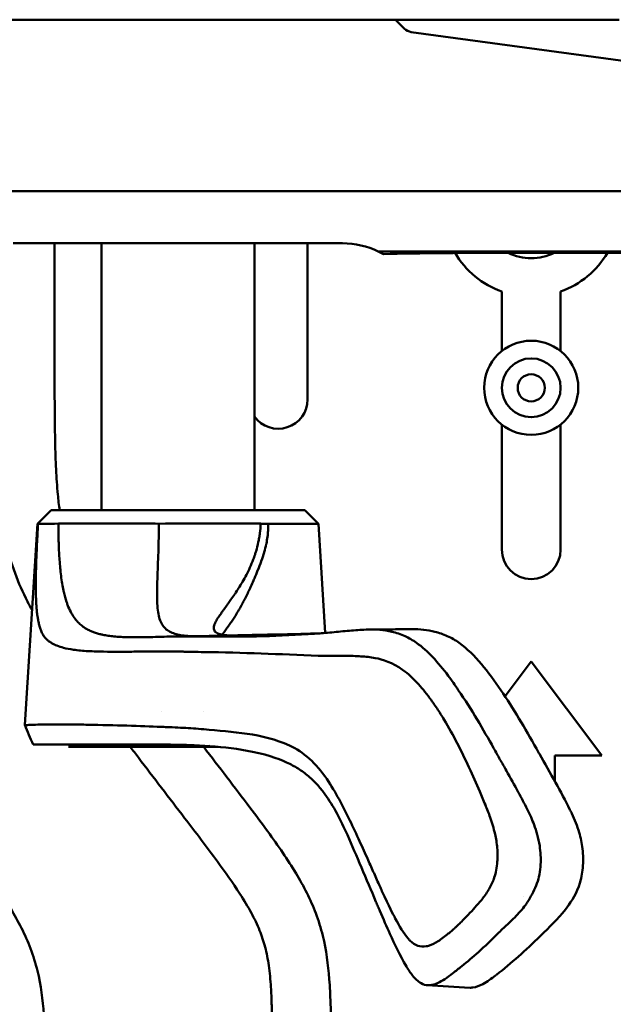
# Model space of a CAD drawing. Header units: millimetres. Extents: x 0 to 4878, y -120 to 1682.
# Tile 91 of 213: x 362 to 412, y 1362 to 1446. Entities that reach past the tile are written whole.
import ezdxf

# ---------------------------------------------------------------- set-up
doc = ezdxf.new("R2010")
doc.units = ezdxf.units.MM
doc.header["$LTSCALE"] = 2
doc.layers.add('Sichtbar (ISO)', color=7, linetype='Continuous', lineweight=50)

msp = doc.modelspace()

# ---------------------------------------------------------------- linework, layer by layer
at = {"layer": 'Sichtbar (ISO)'}
for p, q in [((393.5384, 1445.5136), (355.0578, 1445.5136)), ((399.7553, 1445.5136), (393.5384, 1445.5136)), ((393.5384, 1445.5136), (394.3146, 1444.7492)), ((412.5578, 1445.5136), (399.7553, 1445.5136)), ((432.9506, 1439.3136), (394.8944, 1444.4656)), ((355.0578, 1430.9538), (478.2532, 1430.9538)), ((361.0577, 1426.5136), (389.0577, 1426.5136)), ((364.5828, 1426.5136), (364.5828, 1413.4329)), ((368.5578, 1403.8295), (368.5578, 1426.5136)), ((381.5578, 1403.8295), (381.5578, 1426.5136)), ((386.0828, 1426.5136), (386.0828, 1413.2571)), ((478.2532, 1425.823), (392.0895, 1425.823)), ((404.0014, 1425.7127), (452.5726, 1425.7127)), ((402.5828, 1417.3591), (402.5828, 1422.4175)), ((407.5828, 1422.4175), (407.5828, 1417.3591)), ((402.5828, 1400.4886), (402.5828, 1411.1141)), ((407.5828, 1411.1141), (407.5828, 1400.4886)), ((364.2775, 1403.8295), (363.123, 1402.675)), ((364.2775, 1403.8295), (385.8381, 1403.8295)), ((385.8381, 1403.8295), (386.9925, 1402.675)), ((363.123, 1402.675), (362.0556, 1385.587)), ((363.123, 1402.675), (363.1762, 1402.675)), ((382.7289, 1402.675), (386.9925, 1402.675)), ((386.9925, 1402.675), (387.5715, 1393.4068)), ((381.827, 1400.8274), (381.8271, 1400.8274)), ((363.6534, 1393.6769), (363.6532, 1393.6772)), ((402.8604, 1388.0255), (405.0828, 1390.9886)), ((405.0828, 1390.9886), (411.0828, 1382.9886)), ((373.6636, 1386.7274), (373.6622, 1386.7274)), ((377.2684, 1386.7274), (377.2674, 1386.7274)), ((366.4166, 1383.7274), (365.7586, 1383.7274)), ((366.4166, 1383.7274), (367.1258, 1383.7274)), ((367.1258, 1383.7274), (367.5578, 1383.7274)), ((378.4883, 1383.7274), (367.5578, 1383.7274)), ((377.7228, 1383.9274), (377.7229, 1383.9274)), ((411.0828, 1382.9886), (407.0828, 1382.9886)), ((407.0828, 1382.9886), (407.0828, 1380.8271)), ((404.3861, 1370.9886), (404.386, 1370.9886))]:
    msp.add_line(p, q, dxfattribs=at)
for radius in [4, 2.5, 1.15]:
    msp.add_circle((405.0828, 1414.2366), radius, dxfattribs=at)
for centre, radius, start, end in [((405.0828, 1429.4886), 7.5, 210.416298, 250.528779), ((405.0828, 1429.4886), 4.25, 242.693087, 297.32217), ((405.0828, 1429.4886), 7.5, 289.471221, 329.771545), ((383.5828, 1413.2571), 2.5, 215.904085, 0), ((405.0828, 1400.4886), 2.5, 180, 0)]:
    msp.add_arc(centre, radius, start, end, dxfattribs=at)
for centre, major_axis, ratio, start_param, end_param in [((395.0326, 1445.4563), (-1.0154, 0), 0.9848078, 0.7853949, 1.4341882), ((389.0577, 1419.5136), (4.9498, -4.9497), 0.9999995, 1.9082491, 2.3561944), ((389.058, 1419.5136), (4.9499, -4.9498), 0.9999629, 1.8393994, 1.9082515), ((405.6296, 1425.2837), (17.672, -0.0396), 0.024176, 1.6631118, 2.4069434), ((404.7814, 1374.6103), (1.5815, -5.4785), 0.808635, 0.8311275, 0.8709838)]:
    msp.add_ellipse(centre, major_axis=major_axis, ratio=ratio, start_param=start_param, end_param=end_param, dxfattribs=at)
for points, knots in [([(362.6646, 1395.3367), (362.5298, 1395.581), (361.9881, 1396.5993), (361.1535, 1398.4712), (360.4002, 1401.0303), (359.9489, 1403.6962), (359.73, 1406.2818), (359.6047, 1409.5344), (359.5828, 1411.8765), (359.5828, 1413.4329)], [0.70131099, 0.70131099, 0.70131099, 0.70131099, 0.71475576, 0.75686986, 0.79990096, 0.84305468, 0.88707708, 0.92495401, 1, 1, 1, 1]), ([(364.5828, 1413.4329), (364.5908, 1412.1715), (364.5984, 1410.91), (364.624, 1409.6488), (364.6399, 1408.8671), (364.6627, 1408.0855), (364.7007, 1407.3045), (364.7354, 1406.5911), (364.7828, 1405.8782), (364.852, 1405.1674), (364.8955, 1404.7203), (364.9476, 1404.2741), (365.0116, 1403.8295)], [0, 0, 0, 0, 0.06082574, 0.06082574, 0.06082574, 0.09852746, 0.09852746, 0.09852746, 0.13296707, 0.13296707, 0.13296707, 0.15462527, 0.15462527, 0.15462527, 0.15462527]), ([(363.1762, 1402.6751), (363.1503, 1402.2428), (363.1271, 1401.837), (363.1069, 1401.4584), (363.0868, 1401.0796), (363.0696, 1400.728), (363.0549, 1400.3988), (363.0474, 1400.2307), (363.0405, 1400.0685), (363.0342, 1399.9115), (363.0282, 1399.761), (363.0227, 1399.6153), (363.0177, 1399.4739), (363.0076, 1399.185), (362.9996, 1398.9139), (362.9935, 1398.6578), (362.9874, 1398.4017), (362.9833, 1398.1606), (362.981, 1397.9322), (362.9786, 1397.7039), (362.978, 1397.4883), (362.979, 1397.2841), (362.9794, 1397.2053), (362.98, 1397.1281), (362.9809, 1397.0525), (362.9822, 1396.9324), (362.9842, 1396.8164), (362.9867, 1396.7041), (362.9909, 1396.5211), (362.9966, 1396.3481), (363.004, 1396.1826), (363.0093, 1396.062), (363.0156, 1395.9454), (363.0228, 1395.8319), (363.0255, 1395.7896), (363.0283, 1395.7477), (363.0313, 1395.7062), (363.0422, 1395.5534), (363.055, 1395.4061), (363.07, 1395.263), (363.0851, 1395.1199), (363.1023, 1394.9812), (363.1222, 1394.8461), (363.1241, 1394.8332), (363.126, 1394.8204), (363.1279, 1394.8076), (363.1463, 1394.686), (363.1668, 1394.5676), (363.1897, 1394.4525), (363.2149, 1394.3253), (363.2431, 1394.2022), (363.2744, 1394.0837), (363.3057, 1393.9652), (363.3402, 1393.8513), (363.3782, 1393.7426), (363.4161, 1393.634), (363.4577, 1393.5307), (363.5027, 1393.4315)], [0.00003491, 0.00003491, 0.00003491, 0.00003491, 0.06666667, 0.06666667, 0.06666667, 0.13333333, 0.13333333, 0.13333333, 0.16737005, 0.16737005, 0.16737005, 0.2, 0.2, 0.2, 0.26666667, 0.26666667, 0.26666667, 0.33333333, 0.33333333, 0.33333333, 0.4, 0.4, 0.4, 0.42574181, 0.42574181, 0.42574181, 0.46666667, 0.46666667, 0.46666667, 0.53333333, 0.53333333, 0.53333333, 0.58188742, 0.58188742, 0.58188742, 0.6, 0.6, 0.6, 0.66666667, 0.66666667, 0.66666667, 0.73333333, 0.73333333, 0.73333333, 0.73969032, 0.73969032, 0.73969032, 0.8, 0.8, 0.8, 0.86666667, 0.86666667, 0.86666667, 0.93333333, 0.93333333, 0.93333333, 1, 1, 1, 1]), ([(364.9019, 1402.6943), (364.4245, 1402.6902), (364.0364, 1402.6866), (363.4549, 1402.6802), (363.264, 1402.6774), (363.1762, 1402.6751)], [0.00000703, 0.00000703, 0.00000703, 0.00000703, 0.27184119, 0.27184119, 0.54362931, 0.54362931, 0.54362931, 0.54362931]), ([(364.9019, 1402.6943), (365.1331, 1402.6962), (365.3853, 1402.6982), (365.9277, 1402.7016), (366.2184, 1402.7029), (367.1442, 1402.7056), (367.826, 1402.7066), (369.3001, 1402.7069), (370.0827, 1402.7062), (371.7249, 1402.7022), (372.5785, 1402.6977), (373.4435, 1402.6922)], [-1.0546655, -1.0546655, -1.0546655, -1.0546655, -0.9230386, -0.9230386, -0.7910244, -0.7910244, -0.5258983, -0.5258983, -0.262161, -0.262161, -0.000012, -0.000012, -0.000012, -0.000012]), ([(365.5882, 1396.0575), (365.5055, 1396.3054), (365.4263, 1396.584), (365.3541, 1396.9102), (365.3471, 1396.9419), (365.3401, 1396.974), (365.3332, 1397.0066), (365.2555, 1397.3748), (365.1854, 1397.8026), (365.129, 1398.2447), (365.1284, 1398.2493), (365.1278, 1398.2539), (365.1272, 1398.2585), (365.0716, 1398.6963), (365.0303, 1399.1477), (364.9983, 1399.61), (364.9946, 1399.664), (364.991, 1399.7182), (364.9875, 1399.7726), (364.9608, 1400.1883), (364.9414, 1400.6146), (364.9278, 1401.068), (364.9248, 1401.1677), (364.9221, 1401.2687), (364.9196, 1401.3709), (364.9093, 1401.7941), (364.9034, 1402.2378), (364.9019, 1402.6943)], [0.00000008, 0.00000008, 0.00000008, 0.00000008, 0.18228716, 0.18228716, 0.18228716, 0.2, 0.2, 0.2, 0.4, 0.4, 0.4, 0.40209004, 0.40209004, 0.40209004, 0.6, 0.6, 0.6, 0.62312617, 0.62312617, 0.62312617, 0.8, 0.8, 0.8, 0.8389004, 0.8389004, 0.8389004, 0.99999559, 0.99999559, 0.99999559, 0.99999559]), ([(376.3668, 1393.1324), (376.3018, 1393.1341), (376.0223, 1393.1435), (375.5574, 1393.178), (375.0167, 1393.2685), (374.5468, 1393.4147), (374.1485, 1393.6312), (373.828, 1393.9312), (373.5845, 1394.3314), (373.4158, 1394.8508), (373.3174, 1395.5028), (373.2795, 1396.2967), (373.287, 1397.2214), (373.3219, 1398.265), (373.3664, 1399.3917), (373.4077, 1400.5746), (373.4307, 1401.6794), (373.4422, 1402.3888), (373.4435, 1402.6922)], [0.1016237, 0.1016237, 0.1016237, 0.1016237, 0.11942328, 0.17913494, 0.23884659, 0.29855824, 0.35826989, 0.41798154, 0.47769319, 0.53740484, 0.5971165, 0.65682815, 0.7165398, 0.77625145, 0.8359631, 0.89567475, 0.9553864, 0.99999587, 0.99999587, 0.99999587, 0.99999587]), ([(373.4435, 1402.6922), (374.9552, 1402.7001), (376.4954, 1402.7039), (379.4551, 1402.7043), (380.8513, 1402.7008), (382.0866, 1402.6943)], [-0.91533568, -0.91533568, -0.91533568, -0.91533568, -0.45754236, -0.45754236, -0.00000214, -0.00000214, -0.00000214, -0.00000214]), ([(380.533, 1395.8912), (380.5609, 1395.9429), (380.5891, 1395.9955), (380.6175, 1396.0492), (380.6838, 1396.1745), (380.7516, 1396.3055), (380.8205, 1396.4422), (380.8608, 1396.5222), (380.9015, 1396.6042), (380.9427, 1396.6885), (381.007, 1396.8199), (381.0727, 1396.9571), (381.1401, 1397.1014), (381.1787, 1397.1841), (381.2179, 1397.2691), (381.2576, 1397.3562), (381.3317, 1397.5189), (381.4074, 1397.6892), (381.484, 1397.8658), (381.5098, 1397.9252), (381.5357, 1397.9853), (381.5615, 1398.046), (381.6538, 1398.2621), (381.7459, 1398.4843), (381.8333, 1398.702), (381.8403, 1398.7194), (381.8473, 1398.7368), (381.8542, 1398.7542), (381.9536, 1399.0032), (382.0465, 1399.246), (382.1306, 1399.4816), (382.1345, 1399.4924), (382.1383, 1399.5031), (382.1421, 1399.5139), (382.2306, 1399.7632), (382.3092, 1400.0043), (382.3768, 1400.2348), (382.3802, 1400.2465), (382.3837, 1400.2582), (382.387, 1400.2698), (382.4569, 1400.5109), (382.5147, 1400.7402), (382.5617, 1400.9585), (382.5658, 1400.9775), (382.5698, 1400.9965), (382.5737, 1401.0154), (382.6148, 1401.2129), (382.647, 1401.4013), (382.6712, 1401.5813), (382.6824, 1401.6646), (382.6918, 1401.746), (382.6998, 1401.8259), (382.7107, 1401.9355), (382.7187, 1402.0422), (382.7242, 1402.1467), (382.7338, 1402.3276), (382.7359, 1402.5021), (382.7292, 1402.667)], [0.70721862, 0.70721862, 0.70721862, 0.70721862, 0.71564196, 0.71564196, 0.71564196, 0.73529412, 0.73529412, 0.73529412, 0.7467869, 0.7467869, 0.7467869, 0.76470588, 0.76470588, 0.76470588, 0.77496563, 0.77496563, 0.77496563, 0.79411765, 0.79411765, 0.79411765, 0.80055953, 0.80055953, 0.80055953, 0.82352941, 0.82352941, 0.82352941, 0.8253687, 0.8253687, 0.8253687, 0.85173466, 0.85173466, 0.85173466, 0.85294118, 0.85294118, 0.85294118, 0.88093216, 0.88093216, 0.88093216, 0.88235294, 0.88235294, 0.88235294, 0.91176471, 0.91176471, 0.91176471, 0.9143319, 0.9143319, 0.9143319, 0.94117647, 0.94117647, 0.94117647, 0.95358564, 0.95358564, 0.95358564, 0.97058824, 0.97058824, 0.97058824, 1, 1, 1, 1]), ([(382.0866, 1402.6943), (382.0775, 1402.4261), (382.0555, 1402.1583), (382.0224, 1401.8939), (382.0057, 1401.7606), (381.9862, 1401.628), (381.9641, 1401.4966), (381.9424, 1401.3676), (381.9181, 1401.2396), (381.8914, 1401.1127), (381.8376, 1400.8566), (381.774, 1400.6051), (381.7015, 1400.3597), (381.6739, 1400.2662), (381.645, 1400.1736), (381.615, 1400.0819), (381.5662, 1399.933), (381.5144, 1399.7867), (381.4601, 1399.6432), (381.3725, 1399.4113), (381.2784, 1399.1869), (381.1801, 1398.9701)], [0, 0, 0, 0, 0.03691546, 0.03691546, 0.03691546, 0.05554212, 0.05554212, 0.05554212, 0.07383093, 0.07383093, 0.07383093, 0.1107464, 0.1107464, 0.1107464, 0.1248122, 0.1248122, 0.1248122, 0.14766187, 0.14766187, 0.14766187, 0.18457734, 0.18457734, 0.18457734, 0.18457734]), ([(382.7292, 1402.667), (382.6238, 1402.6782), (382.5171, 1402.6814), (382.303, 1402.6878), (382.1954, 1402.691), (382.0866, 1402.6943)], [0.000380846, 0.000380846, 0.000380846, 0.000380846, 0.040788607, 0.040788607, 0.080519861, 0.080519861, 0.080519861, 0.080519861]), ([(381.1801, 1398.9701), (381.1561, 1398.9172), (381.1318, 1398.8648), (381.1074, 1398.8129), (381.0315, 1398.6518), (380.9533, 1398.4951), (380.8735, 1398.3424), (380.768, 1398.1405), (380.6596, 1397.9458), (380.5498, 1397.7575), (380.5392, 1397.7394), (380.5287, 1397.7214), (380.5182, 1397.7035), (380.4187, 1397.5343), (380.3182, 1397.3705), (380.2182, 1397.2126), (380.1156, 1397.0506), (380.0135, 1396.8948), (379.9125, 1396.7447), (379.9046, 1396.7331), (379.8968, 1396.7215), (379.8889, 1396.7099), (379.7803, 1396.5491), (379.673, 1396.3949), (379.5683, 1396.247), (379.4885, 1396.1343), (379.4102, 1396.0252), (379.3338, 1395.9196), (379.31, 1395.8867), (379.2864, 1395.8541), (379.263, 1395.8219), (379.1644, 1395.6861), (379.0694, 1395.556), (378.979, 1395.4314), (378.9254, 1395.3574), (378.8734, 1395.2854), (378.8234, 1395.2152), (378.7891, 1395.1671), (378.7557, 1395.12), (378.7233, 1395.0737), (378.6437, 1394.9599), (378.5701, 1394.8516), (378.5036, 1394.7486), (378.476, 1394.7059), (378.4497, 1394.6641), (378.4246, 1394.6232), (378.3892, 1394.5654), (378.3563, 1394.5095), (378.3262, 1394.4554), (378.2749, 1394.3632), (378.2316, 1394.2764), (378.1974, 1394.1949), (378.1895, 1394.176), (378.182, 1394.1574), (378.1751, 1394.1391), (378.152, 1394.0783), (378.1344, 1394.0206), (378.1229, 1393.966), (378.1079, 1393.895), (378.1031, 1393.8293), (378.109, 1393.7687), (378.1092, 1393.7661), (378.1095, 1393.7635), (378.1098, 1393.7609), (378.1163, 1393.7034), (378.1326, 1393.6508), (378.1588, 1393.6027), (378.1822, 1393.5598), (378.2135, 1393.5206), (378.253, 1393.485), (378.2597, 1393.479), (378.2667, 1393.473), (378.2739, 1393.4671), (378.3235, 1393.4269), (378.3843, 1393.3915), (378.4559, 1393.3607), (378.5035, 1393.3402), (378.5558, 1393.3218), (378.6127, 1393.3052), (378.6415, 1393.2969), (378.6714, 1393.289), (378.7024, 1393.2816), (378.7948, 1393.2595), (378.8972, 1393.2416), (379.009, 1393.2275), (379.0618, 1393.2208), (379.1167, 1393.215), (379.1736, 1393.21), (379.2371, 1393.2043), (379.3031, 1393.1997), (379.3715, 1393.196), (379.4029, 1393.1943), (379.4349, 1393.1928), (379.4673, 1393.1915)], [0.18457734, 0.18457734, 0.18457734, 0.18457734, 0.19358188, 0.19358188, 0.19358188, 0.22149282, 0.22149282, 0.22149282, 0.25840829, 0.25840829, 0.25840829, 0.26194468, 0.26194468, 0.26194468, 0.29532376, 0.29532376, 0.29532376, 0.32957842, 0.32957842, 0.32957842, 0.33223923, 0.33223923, 0.33223923, 0.3691547, 0.3691547, 0.3691547, 0.39730336, 0.39730336, 0.39730336, 0.40607017, 0.40607017, 0.40607017, 0.44298564, 0.44298564, 0.44298564, 0.46488897, 0.46488897, 0.46488897, 0.47990111, 0.47990111, 0.47990111, 0.51681658, 0.51681658, 0.51681658, 0.53210565, 0.53210565, 0.53210565, 0.55373205, 0.55373205, 0.55373205, 0.59064753, 0.59064753, 0.59064753, 0.59918967, 0.59918967, 0.59918967, 0.627563, 0.627563, 0.627563, 0.66447847, 0.66447847, 0.66447847, 0.66608378, 0.66608378, 0.66608378, 0.70139394, 0.70139394, 0.70139394, 0.7329255, 0.7329255, 0.7329255, 0.73830941, 0.73830941, 0.73830941, 0.77522488, 0.77522488, 0.77522488, 0.79975416, 0.79975416, 0.79975416, 0.81214035, 0.81214035, 0.81214035, 0.84905582, 0.84905582, 0.84905582, 0.86650023, 0.86650023, 0.86650023, 0.88597129, 0.88597129, 0.88597129, 0.89492737, 0.89492737, 0.89492737, 0.89492737]), ([(366.888, 1394.0291), (366.7842, 1394.1117), (366.6835, 1394.2022), (366.5861, 1394.3018), (366.5187, 1394.3708), (366.453, 1394.4441), (366.3889, 1394.5223), (366.2863, 1394.6477), (366.1881, 1394.7855), (366.0949, 1394.9374), (366.0459, 1395.0171), (365.9984, 1395.1007), (365.9523, 1395.1884), (365.8552, 1395.3733), (365.7643, 1395.5763), (365.6804, 1395.798), (365.6487, 1395.8819), (365.6179, 1395.9684), (365.5882, 1396.0575)], [0.76923097, 0.76923097, 0.76923097, 0.76923097, 0.81468742, 0.81468742, 0.81468742, 0.84615406, 0.84615406, 0.84615406, 0.89660367, 0.89660367, 0.89660367, 0.92307716, 0.92307716, 0.92307716, 0.9788797, 0.9788797, 0.9788797, 1, 1, 1, 1]), ([(378.826, 1393.2556), (378.8651, 1393.3142), (378.9061, 1393.3741), (378.9483, 1393.4349), (378.9596, 1393.4512), (378.971, 1393.4675), (378.9824, 1393.4839), (379.0556, 1393.5886), (379.1321, 1393.6953), (379.2081, 1393.8011), (379.2316, 1393.8338), (379.255, 1393.8664), (379.2783, 1393.8989), (379.3423, 1393.9881), (379.4058, 1394.0769), (379.4683, 1394.1655), (379.5139, 1394.23), (379.5589, 1394.2945), (379.6038, 1394.3597), (379.6431, 1394.4166), (379.6822, 1394.4741), (379.7213, 1394.5326), (379.7948, 1394.6424), (379.8685, 1394.7556), (379.9432, 1394.8746), (379.9537, 1394.8913), (379.9643, 1394.9081), (379.9748, 1394.9251), (380.0605, 1395.0627), (380.1478, 1395.2083), (380.2383, 1395.3645), (380.2535, 1395.3907), (380.2687, 1395.4172), (380.2841, 1395.444), (380.3604, 1395.577), (380.4389, 1395.7175), (380.5198, 1395.8667), (380.5242, 1395.8748), (380.5286, 1395.883), (380.533, 1395.8912)], [0.51452738, 0.51452738, 0.51452738, 0.51452738, 0.52941176, 0.52941176, 0.52941176, 0.53339316, 0.53339316, 0.53339316, 0.55882353, 0.55882353, 0.55882353, 0.56668175, 0.56668175, 0.56668175, 0.58823529, 0.58823529, 0.58823529, 0.60392183, 0.60392183, 0.60392183, 0.61764706, 0.61764706, 0.61764706, 0.64343379, 0.64343379, 0.64343379, 0.64705882, 0.64705882, 0.64705882, 0.67647059, 0.67647059, 0.67647059, 0.68139758, 0.68139758, 0.68139758, 0.70588235, 0.70588235, 0.70588235, 0.70721862, 0.70721862, 0.70721862, 0.70721862]), ([(374.3478, 1393.0997), (374.031, 1393.0909), (373.7204, 1393.082), (373.4169, 1393.0738), (373.398, 1393.0733), (373.3791, 1393.0728), (373.3602, 1393.0723), (373.0765, 1393.0646), (372.799, 1393.0577), (372.5273, 1393.0522), (372.492, 1393.0515), (372.4569, 1393.0508), (372.4218, 1393.0501), (372.1687, 1393.0453), (371.9208, 1393.0419), (371.678, 1393.0406), (371.6282, 1393.0403), (371.5786, 1393.0401), (371.5292, 1393.04), (371.3045, 1393.0396), (371.0844, 1393.0413), (370.8689, 1393.0456), (370.8067, 1393.0469), (370.745, 1393.0484), (370.6836, 1393.0501), (370.4854, 1393.0557), (370.291, 1393.0639), (370.1006, 1393.0754), (370.0275, 1393.0799), (369.9549, 1393.0848), (369.8829, 1393.0902), (369.7095, 1393.1033), (369.5394, 1393.1195), (369.3727, 1393.1395), (369.29, 1393.1495), (369.208, 1393.1603), (369.1269, 1393.1722), (368.9768, 1393.1942), (368.8297, 1393.2197), (368.6855, 1393.2495), (368.5947, 1393.2683), (368.505, 1393.2888), (368.4166, 1393.3111), (368.2888, 1393.3435), (368.1634, 1393.3797), (368.0407, 1393.4206), (367.9431, 1393.4532), (367.8471, 1393.4887), (367.7528, 1393.5276), (367.6465, 1393.5714), (367.5424, 1393.6194), (367.4405, 1393.6723), (367.3385, 1393.7253), (367.2388, 1393.7831), (367.1414, 1393.8466), (367.055, 1393.9028), (366.9706, 1393.9635), (366.888, 1394.0291)], [0, 0, 0, 0, 0.0769231, 0.0769231, 0.0769231, 0.08172194, 0.08172194, 0.08172194, 0.1538462, 0.1538462, 0.1538462, 0.16321614, 0.16321614, 0.16321614, 0.23076929, 0.23076929, 0.23076929, 0.2446338, 0.2446338, 0.2446338, 0.30769239, 0.30769239, 0.30769239, 0.32587038, 0.32587038, 0.32587038, 0.38461549, 0.38461549, 0.38461549, 0.40718158, 0.40718158, 0.40718158, 0.46153858, 0.46153858, 0.46153858, 0.48852607, 0.48852607, 0.48852607, 0.53846168, 0.53846168, 0.53846168, 0.56992042, 0.56992042, 0.56992042, 0.61538478, 0.61538478, 0.61538478, 0.65154642, 0.65154642, 0.65154642, 0.69230787, 0.69230787, 0.69230787, 0.73309002, 0.73309002, 0.73309002, 0.76923097, 0.76923097, 0.76923097, 0.76923097]), ([(363.5027, 1393.4315), (363.5592, 1393.3084), (363.6247, 1393.199), (363.7704, 1393.002), (363.8514, 1392.9132), (363.9948, 1392.7804), (364.0551, 1392.7309), (364.2008, 1392.623), (364.2887, 1392.5667), (364.502, 1392.4465), (364.631, 1392.3859), (364.9442, 1392.2604), (365.1352, 1392.1998), (365.598, 1392.0797), (365.8798, 1392.0263), (366.5684, 1391.9274), (366.9893, 1391.8897), (367.6561, 1391.8511), (367.8844, 1391.8412), (368.9411, 1391.8071), (369.8147, 1391.8081), (371.0181, 1391.8162), (371.2583, 1391.8183), (371.6846, 1391.8222), (371.8678, 1391.8239), (372.3329, 1391.8284), (372.6119, 1391.8312), (373.1803, 1391.8367), (373.4702, 1391.8395), (373.7492, 1391.8422)], [0.0000169, 0.0000169, 0.0000169, 0.0000169, 0.0959081, 0.0959081, 0.1915565, 0.1915565, 0.2555709, 0.2555709, 0.3406611, 0.3406611, 0.4541129, 0.4541129, 0.6060244, 0.6060244, 0.8088122, 0.8088122, 1.0785049, 1.0785049, 1.2132685, 1.2132685, 1.6869092, 1.6869092, 1.8038309, 1.8038309, 1.8915601, 1.8915601, 2.0222193, 2.0222193, 2.1516866, 2.1516866, 2.1516866, 2.1516866]), ([(377.8943, 1393.1025), (377.3455, 1393.1079), (376.6998, 1393.1139), (375.9732, 1393.1158), (375.8254, 1393.1159), (375.4661, 1393.1154), (375.2332, 1393.1143), (374.7911, 1393.1096), (374.5694, 1393.1057), (374.3478, 1393.0997)], [-0.55960739, -0.55960739, -0.55960739, -0.55960739, -0.27819794, -0.27819794, -0.20633783, -0.20633783, -0.1034531, -0.1034531, -0.00000158, -0.00000158, -0.00000158, -0.00000158]), ([(377.8943, 1393.1025), (379.3573, 1393.0872), (380.8204, 1393.0943), (383.7447, 1393.1671), (385.2063, 1393.2329), (386.6682, 1393.3349)], [-1.3653832, -1.3653832, -1.3653832, -1.3653832, -0.682692, -0.682692, -0.0000014, -0.0000014, -0.0000014, -0.0000014]), ([(381.5452, 1393.2415), (383.0378, 1393.2705), (384.5557, 1393.3015), (386.4173, 1393.35), (386.778, 1393.3599), (387.1385, 1393.3703)], [0.00000715, 0.00000715, 0.00000715, 0.00000715, 0.69597247, 0.69597247, 0.86335408, 0.86335408, 0.86335408, 0.86335408]), ([(386.6682, 1393.3349), (386.9179, 1393.3523), (387.1682, 1393.3722), (387.6587, 1393.4141), (387.8985, 1393.4359), (388.1394, 1393.4582)], [-0.22931537, -0.22931537, -0.22931537, -0.22931537, -0.11232059, -0.11232059, -0.000001, -0.000001, -0.000001, -0.000001]), ([(388.1394, 1393.4582), (388.6352, 1393.5042), (389.1375, 1393.553), (390.1057, 1393.6346), (390.5751, 1393.6686), (391.0479, 1393.69)], [-0.45486211, -0.45486211, -0.45486211, -0.45486211, -0.21982844, -0.21982844, -0.000001, -0.000001, -0.000001, -0.000001]), ([(391.0479, 1393.69), (391.4385, 1393.7078), (391.8292, 1393.7037), (392.5612, 1393.6413), (392.9042, 1393.5891), (393.2439, 1393.5085)], [0.000001, 0.000001, 0.000001, 0.000001, 0.18157915, 0.18157915, 0.34227448, 0.34227448, 0.34227448, 0.34227448]), ([(391.4931, 1393.7004), (392.0269, 1393.7006), (392.5675, 1393.7046), (393.6917, 1393.7168), (394.289, 1393.7268), (394.975, 1393.7276)], [0, 0, 0, 0, 0.2352155, 0.2352155, 0.4728011, 0.4728011, 0.4728011, 0.4728011]), ([(393.2439, 1393.5085), (393.6205, 1393.4192), (393.9952, 1393.2951), (394.6972, 1392.9768), (395.0242, 1392.7905), (395.3398, 1392.565)], [-0.34067558, -0.34067558, -0.34067558, -0.34067558, -0.1625616, -0.1625616, -0.00000269, -0.00000269, -0.00000269, -0.00000269]), ([(394.9748, 1393.7276), (395.6131, 1393.7284), (396.259, 1393.6675), (397.2492, 1393.4215), (397.6038, 1393.3016), (398.3006, 1392.9862), (398.6401, 1392.7915), (398.9704, 1392.5544)], [-0.63753395, -0.63753395, -0.63753395, -0.63753395, -0.33884683, -0.33884683, -0.1697119, -0.1697119, -0.00005897, -0.00005897, -0.00005897, -0.00005897]), ([(395.3398, 1392.565), (396.2801, 1391.893), (397.1597, 1390.9332), (398.3258, 1389.3726), (398.6097, 1388.9682), (400.0354, 1386.8691), (401.0121, 1385.1992), (401.8898, 1383.6211)], [-1.2355886, -1.2355886, -1.2355886, -1.2355886, -0.7795185, -0.7795185, -0.6280428, -0.6280428, -0.0000353, -0.0000353, -0.0000353, -0.0000353]), ([(398.9704, 1392.5544), (399.6421, 1392.0722), (400.2635, 1391.4556), (401.4337, 1390.0797), (401.9837, 1389.3247), (403.0377, 1387.7725), (403.5439, 1386.973), (404.5484, 1385.3095), (405.0438, 1384.4482), (405.5284, 1383.5837)], [0.000058, 0.000058, 0.000058, 0.000058, 0.3450239, 0.3450239, 0.6848304, 0.6848304, 1.0235022, 1.0235022, 1.3680409, 1.3680409, 1.3680409, 1.3680409]), ([(373.7492, 1391.8422), (374.3152, 1391.8482), (375.1646, 1391.8279), (375.6359, 1391.8169), (376.6718, 1391.7927), (377.2861, 1391.7855)], [-1.1460135, -1.1460135, -1.1460135, -1.1460135, -0.2868073, -0.2868073, -0.000133, -0.000133, -0.000133, -0.000133]), ([(377.2861, 1391.7855), (378.9045, 1391.7688), (380.5276, 1391.7206), (383.741, 1391.6038), (385.3539, 1391.5345), (386.986, 1391.474)], [-1.531936, -1.531936, -1.531936, -1.531936, -0.7636157, -0.7636157, -0.0001033, -0.0001033, -0.0001033, -0.0001033]), ([(386.986, 1391.474), (387.3714, 1391.4585), (387.7569, 1391.4564), (388.5288, 1391.4583), (388.9144, 1391.4624), (389.2998, 1391.4601)], [-0.36059971, -0.36059971, -0.36059971, -0.36059971, -0.18036589, -0.18036589, -0.000001, -0.000001, -0.000001, -0.000001]), ([(389.2998, 1391.4601), (389.7357, 1391.4569), (390.1773, 1391.4489), (391.0202, 1391.3938), (391.424, 1391.3498), (391.826, 1391.2755)], [-0.39408238, -0.39408238, -0.39408238, -0.39408238, -0.18909892, -0.18909892, -0.00000167, -0.00000167, -0.00000167, -0.00000167]), ([(396.4438, 1387.8923), (396.1081, 1388.3414), (395.7384, 1388.7991), (395.0572, 1389.5287), (394.6538, 1389.9213), (393.2905, 1390.8921), (392.4793, 1391.1546), (391.826, 1391.2755)], [0.00000199, 0.00000199, 0.00000199, 0.00000199, 0.21082106, 0.21082106, 0.38460762, 0.38460762, 0.68376095, 0.68376095, 0.68376095, 0.68376095]), ([(396.4438, 1387.8923), (396.4473, 1387.8876), (396.4508, 1387.883), (396.4577, 1387.8737), (396.4612, 1387.8691), (396.4715, 1387.8552), (396.4784, 1387.8459), (396.4991, 1387.818), (396.5128, 1387.7994), (396.5538, 1387.7437), (396.581, 1387.7065), (396.6618, 1387.5947), (396.7152, 1387.5198), (396.8737, 1387.2941), (396.9792, 1387.1394), (397.2869, 1386.6773), (397.487, 1386.3612), (398.0755, 1385.3865), (398.4467, 1384.7077), (399.1379, 1383.3662), (399.4708, 1382.677), (400.1139, 1381.2877), (400.4131, 1380.6095), (400.7091, 1379.9252)], [-1.0701699, -1.0701699, -1.0701699, -1.0701699, -1.0681343, -1.0681343, -1.0660987, -1.0660987, -1.0620324, -1.0620324, -1.0539185, -1.0539185, -1.0377565, -1.0377565, -1.0056213, -1.0056213, -0.9416178, -0.9416178, -0.8106801, -0.8106801, -0.5458311, -0.5458311, -0.2759974, -0.2759974, -0.000005, -0.000005, -0.000005, -0.000005]), ([(362.055, 1385.587), (362.0551, 1385.587), (362.0573, 1385.5869), (362.0615, 1385.5868), (362.0703, 1385.5866), (362.0882, 1385.5862), (362.1134, 1385.5859)], [0.973251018, 0.973251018, 0.973251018, 0.973251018, 0.981922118, 0.981922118, 0.981922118, 0.999995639, 0.999995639, 0.999995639, 0.999995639]), ([(362.1134, 1385.5859), (362.1991, 1385.5769), (362.3358, 1385.589), (362.6798, 1385.6046), (362.8972, 1385.6124), (363.1448, 1385.6208)], [0.00000313, 0.00000313, 0.00000313, 0.00000313, 0.27736407, 0.27736407, 0.57367137, 0.57367137, 0.57367137, 0.57367137]), ([(373.6411, 1385.4295), (371.8862, 1385.5011), (369.7049, 1385.5724), (366.9549, 1385.6182), (366.5311, 1385.624), (365.5293, 1385.6348), (364.9596, 1385.6382), (364.2046, 1385.6372), (363.9611, 1385.6361), (363.6305, 1385.6323), (363.5229, 1385.6305), (363.3237, 1385.6264), (363.2298, 1385.6239), (363.1448, 1385.6208)], [-2.4583676, -2.4583676, -2.4583676, -2.4583676, -1.0653323, -1.0653323, -0.7992459, -0.7992459, -0.4011123, -0.4011123, -0.2012133, -0.2012133, -0.1011111, -0.1011111, -0.0000015, -0.0000015, -0.0000015, -0.0000015]), ([(377.2626, 1385.2219), (376.657, 1385.2822), (376.0866, 1385.3192), (375.2032, 1385.3647), (374.8913, 1385.3786), (374.4198, 1385.3978), (374.264, 1385.4038), (373.9506, 1385.4155), (373.795, 1385.4211), (373.6411, 1385.4295)], [0.00015635, 0.00015635, 0.00015635, 0.00015635, 0.28294195, 0.28294195, 0.43431213, 0.43431213, 0.50907722, 0.50907722, 0.58461695, 0.58461695, 0.58461695, 0.58461695]), ([(384.5453, 1383.8426), (383.367, 1384.3769), (382.1576, 1384.6604), (379.7148, 1385.0208), (378.4825, 1385.098), (377.2626, 1385.2219)], [-1.1416677, -1.1416677, -1.1416677, -1.1416677, -0.5701946, -0.5701946, -0.0001461, -0.0001461, -0.0001461, -0.0001461]), ([(362.7453, 1383.9275), (362.7453, 1383.9276), (362.7471, 1383.9277), (362.7507, 1383.9277), (362.7586, 1383.9279), (362.775, 1383.928), (362.8008, 1383.9277), (362.8143, 1383.9276), (362.8303, 1383.9274), (362.8479, 1383.9274)], [0.969946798, 0.969946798, 0.969946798, 0.969946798, 0.97694176, 0.97694176, 0.97694176, 0.992076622, 0.992076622, 0.992076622, 0.999984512, 0.999984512, 0.999984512, 0.999984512]), ([(378.1128, 1383.7599), (377.8508, 1383.7722), (377.583, 1383.7836), (376.8887, 1383.8103), (376.5064, 1383.8222), (375.4925, 1383.8479), (374.9145, 1383.86), (373.7598, 1383.8808), (373.1786, 1383.889), (370.8974, 1383.9154), (369.3107, 1383.921), (366.8286, 1383.9265), (365.843, 1383.9269), (364.8417, 1383.9272), (364.6567, 1383.9273), (363.9566, 1383.9274), (363.4863, 1383.9274), (363.1387, 1383.9274), (362.9745, 1383.9274), (362.847, 1383.9274)], [0.3959834, 0.3959834, 0.3959834, 0.3959834, 0.5304156, 0.5304156, 0.751232, 0.751232, 0.9606765, 0.9606765, 1.2050072, 1.2050072, 1.9397197, 1.9397197, 2.5562901, 2.5562901, 2.7050058, 2.7050058, 3.1523533, 3.1523533, 3.3107687, 3.3107687, 3.3107687, 3.3107687]), ([(362.848, 1383.9274), (362.9183, 1383.9274), (362.9926, 1383.9274), (363.1499, 1383.9274), (363.2329, 1383.9274), (363.4959, 1383.9274), (363.6901, 1383.9274), (363.9066, 1383.9274)], [-0.51791008, -0.51791008, -0.51791008, -0.51791008, -0.38853611, -0.38853611, -0.25911981, -0.25911981, -0.00000239, -0.00000239, -0.00000239, -0.00000239]), ([(374.2022, 1383.9194), (373.9299, 1383.9221), (373.6585, 1383.9236), (373.1228, 1383.9255), (372.8503, 1383.9259), (372.4068, 1383.9262), (372.2265, 1383.9262), (371.8146, 1383.9263), (371.5789, 1383.9263), (371.0368, 1383.9264), (370.7305, 1383.9265), (370.0267, 1383.9267), (369.6337, 1383.9268), (369.035, 1383.9269), (368.822, 1383.9269), (368.374, 1383.927), (368.142, 1383.927), (367.69, 1383.9271), (367.4714, 1383.9271), (367.0743, 1383.9272), (366.8949, 1383.9272), (366.5687, 1383.9272), (366.4211, 1383.9272), (366.1528, 1383.9273), (366.031, 1383.9273), (365.7055, 1383.9273), (365.5092, 1383.9273), (365.1833, 1383.9273), (365.0494, 1383.9273), (364.7283, 1383.9273), (364.5483, 1383.9273), (364.2108, 1383.9274), (364.0536, 1383.9274), (363.9067, 1383.9274)], [0.0000201, 0.0000201, 0.0000201, 0.0000201, 0.1292207, 0.1292207, 0.2568523, 0.2568523, 0.3408321, 0.3408321, 0.4525749, 0.4525749, 0.6016373, 0.6016373, 0.8002249, 0.8002249, 0.9139605, 0.9139605, 1.0441531, 1.0441531, 1.1742978, 1.1742978, 1.2880104, 1.2880104, 1.3873571, 1.3873571, 1.4743107, 1.4743107, 1.6266784, 1.6266784, 1.7410101, 1.7410101, 1.9126165, 1.9126165, 2.0842784, 2.0842784, 2.0842784, 2.0842784]), ([(383.0828, 1358.0016), (383.0771, 1358.8928), (383.0683, 1360.1948), (383.0287, 1361.9662), (382.962, 1363.4615), (382.8149, 1365.0723), (382.5115, 1366.6924), (382.0165, 1368.1872), (381.2822, 1369.6958), (380.0961, 1371.6607), (378.1767, 1374.3401), (375.2612, 1378.1715), (372.7817, 1381.4101), (371.2404, 1383.4248), (371.009, 1383.7274)], [0, 0, 0, 0, 0.04297559, 0.06278076, 0.0854317, 0.11514694, 0.14072638, 0.16476834, 0.190854, 0.22144305, 0.27524796, 0.3494912, 0.45329026, 0.47162986, 0.47162986, 0.47162986, 0.47162986]), ([(377.7727, 1383.7869), (377.1871, 1383.8301), (376.5957, 1383.8597), (375.4115, 1383.9015), (374.8145, 1383.9133), (374.2022, 1383.9194)], [0.00000599, 0.00000599, 0.00000599, 0.00000599, 0.27178206, 0.27178206, 0.55617938, 0.55617938, 0.55617938, 0.55617938]), ([(377.2538, 1383.7274), (378.5668, 1382.0125), (379.8778, 1380.2962), (381.1795, 1378.5727), (381.6903, 1377.8963), (382.1998, 1377.2189), (382.6994, 1376.5341), (383.1349, 1375.9373), (383.563, 1375.335), (383.9777, 1374.7238), (384.3666, 1374.1508), (384.7437, 1373.57), (385.1006, 1372.9763), (385.7517, 1371.8931), (386.3354, 1370.7669), (386.7811, 1369.5856), (387.0163, 1368.9622), (387.2131, 1368.3235), (387.3714, 1367.6764), (387.6664, 1366.4699), (387.8275, 1365.2343), (387.9213, 1363.9958), (387.9726, 1363.3173), (388.0038, 1362.6378), (388.0265, 1361.958), (388.0705, 1360.64), (388.0828, 1359.3206), (388.0828, 1358.0016)], [0.5369938, 0.5369938, 0.5369938, 0.5369938, 0.64098929, 0.64098929, 0.64098929, 0.68180329, 0.68180329, 0.68180329, 0.71737714, 0.71737714, 0.71737714, 0.75073498, 0.75073498, 0.75073498, 0.81160036, 0.81160036, 0.81160036, 0.84371626, 0.84371626, 0.84371626, 0.90359571, 0.90359571, 0.90359571, 0.93640046, 0.93640046, 0.93640046, 1, 1, 1, 1]), ([(384.568, 1382.2788), (383.8866, 1382.6215), (382.9178, 1383.006), (380.191, 1383.5661), (378.9791, 1383.6948), (377.7727, 1383.7869)], [0.000001, 0.000001, 0.000001, 0.000001, 0.32910442, 0.32910442, 0.58975857, 0.58975857, 0.58975857, 0.58975857]), ([(387.7002, 1381.0039), (387.2546, 1381.6612), (386.761, 1382.2375), (385.7, 1383.1959), (385.1343, 1383.5765), (384.5453, 1383.8426)], [-0.57338919, -0.57338919, -0.57338919, -0.57338919, -0.28676186, -0.28676186, -0.00008634, -0.00008634, -0.00008634, -0.00008634]), ([(401.8898, 1383.6211), (402.0683, 1383.3001), (402.2476, 1382.9832), (402.6133, 1382.3416), (402.7956, 1382.0237), (403.3235, 1381.0986), (403.6618, 1380.5003), (403.9857, 1379.8934)], [-0.48904555, -0.48904555, -0.48904555, -0.48904555, -0.36337796, -0.36337796, -0.23793881, -0.23793881, -0.000001, -0.000001, -0.000001, -0.000001]), ([(405.5284, 1383.5837), (405.5697, 1383.5101), (405.6109, 1383.4366), (405.6933, 1383.2896), (405.7344, 1383.2162), (405.7755, 1383.1428)], [0.000000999, 0.000000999, 0.000000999, 0.000000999, 0.029294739, 0.029294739, 0.058588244, 0.058588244, 0.058588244, 0.058588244]), ([(405.7755, 1383.1428), (406.2375, 1382.3177), (406.7008, 1381.5129), (407.5781, 1379.9383), (407.9904, 1379.1756), (408.378, 1378.3903)], [0.000001, 0.000001, 0.000001, 0.000001, 0.32940828, 0.32940828, 0.63197471, 0.63197471, 0.63197471, 0.63197471]), ([(386.3712, 1381.0458), (386.0907, 1381.3005), (385.8009, 1381.5274), (385.1983, 1381.9373), (384.8864, 1382.1186), (384.568, 1382.2788)], [0.000001, 0.000001, 0.000001, 0.000001, 0.15079219, 0.15079219, 0.30458942, 0.30458942, 0.30458942, 0.30458942]), ([(352.2871, 1381.6751), (353.8395, 1379.6487), (355.391, 1377.6216), (356.9295, 1375.5847), (357.4403, 1374.9083), (357.9498, 1374.2308), (358.4494, 1373.5461), (358.8849, 1372.9493), (359.313, 1372.3469), (359.7277, 1371.7358), (360.1166, 1371.1627), (360.4937, 1370.582), (360.8506, 1369.9883), (361.5017, 1368.9051), (362.0854, 1367.7789), (362.5311, 1366.5975), (362.7663, 1365.9742), (362.9631, 1365.3355), (363.1214, 1364.6884), (363.4164, 1363.4819), (363.5775, 1362.2463), (363.6713, 1361.0077), (363.7226, 1360.3292), (363.7538, 1359.6498), (363.7765, 1358.97), (363.8205, 1357.652), (363.8328, 1356.3325), (363.8328, 1355.0136)], [0.51807588, 0.51807588, 0.51807588, 0.51807588, 0.64098929, 0.64098929, 0.64098929, 0.68180329, 0.68180329, 0.68180329, 0.71737714, 0.71737714, 0.71737714, 0.75073498, 0.75073498, 0.75073498, 0.81160036, 0.81160036, 0.81160036, 0.84371626, 0.84371626, 0.84371626, 0.90359571, 0.90359571, 0.90359571, 0.93640046, 0.93640046, 0.93640046, 1, 1, 1, 1]), ([(387.5543, 1379.7074), (387.3681, 1379.964), (387.1734, 1380.2078), (386.7774, 1380.6549), (386.5773, 1380.8587), (386.3712, 1381.0458)], [0.000001, 0.000001, 0.000001, 0.000001, 0.11572268, 0.11572268, 0.22647658, 0.22647658, 0.22647658, 0.22647658]), ([(391.2312, 1374.09), (390.9543, 1374.7107), (390.7485, 1375.1675), (390.251, 1376.2513), (389.9362, 1376.9283), (389.078, 1378.7147), (388.48, 1379.8569), (387.7002, 1381.0039)], [-0.96090038, -0.96090038, -0.96090038, -0.96090038, -0.72526517, -0.72526517, -0.50171422, -0.50171422, -0.0001898, -0.0001898, -0.0001898, -0.0001898]), ([(389.4601, 1376.2443), (389.1785, 1376.8745), (388.8822, 1377.4948), (388.2516, 1378.6584), (387.9176, 1379.2066), (387.5543, 1379.7074)], [0.000001, 0.000001, 0.000001, 0.000001, 0.22987314, 0.22987314, 0.45520458, 0.45520458, 0.45520458, 0.45520458]), ([(400.7091, 1379.9252), (400.8705, 1379.5519), (401.0298, 1379.1813), (401.328, 1378.4499), (401.4658, 1378.095), (401.5967, 1377.7286)], [0.00001751, 0.00001751, 0.00001751, 0.00001751, 0.15053446, 0.15053446, 0.28877333, 0.28877333, 0.28877333, 0.28877333]), ([(403.9857, 1379.8934), (404.1178, 1379.646), (404.2467, 1379.3992), (404.497, 1378.9146), (404.6184, 1378.6768), (404.7406, 1378.4374)], [-0.18742465, -0.18742465, -0.18742465, -0.18742465, -0.09115849, -0.09115849, -0.000001, -0.000001, -0.000001, -0.000001]), ([(404.7406, 1378.4374), (404.8547, 1378.2139), (404.9647, 1377.9853), (405.1619, 1377.5388), (405.2504, 1377.321), (405.3312, 1377.0978)], [0.000001, 0.000001, 0.000001, 0.000001, 0.08509295, 0.08509295, 0.16233859, 0.16233859, 0.16233859, 0.16233859]), ([(408.378, 1378.3903), (408.405, 1378.3355), (408.4319, 1378.2805), (408.4852, 1378.1706), (408.5116, 1378.1158), (408.5379, 1378.0606)], [-0.041292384, -0.041292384, -0.041292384, -0.041292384, -0.020504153, -0.020504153, -0.000001, -0.000001, -0.000001, -0.000001]), ([(408.5379, 1378.0606), (408.7782, 1377.5564), (408.9939, 1377.0205), (409.2239, 1376.2327), (409.2806, 1376.0083), (409.3764, 1375.5482), (409.4149, 1375.3156), (409.4433, 1375.0772)], [-0.33237388, -0.33237388, -0.33237388, -0.33237388, -0.14507598, -0.14507598, -0.0727523, -0.0727523, -0.000001, -0.000001, -0.000001, -0.000001]), ([(402.1944, 1375.1382), (402.1575, 1375.5499), (402.0928, 1375.9436), (401.8972, 1376.824), (401.7525, 1377.2927), (401.5967, 1377.7286)], [0.00000098, 0.00000098, 0.00000098, 0.00000098, 0.12457353, 0.12457353, 0.29056814, 0.29056814, 0.29056814, 0.29056814]), ([(405.8805, 1373.7464), (405.9109, 1374.2693), (405.8806, 1374.8018), (405.6985, 1375.9978), (405.5157, 1376.5883), (405.3312, 1377.0978)], [-0.30783309, -0.30783309, -0.30783309, -0.30783309, -0.17634248, -0.17634248, -0.000001, -0.000001, -0.000001, -0.000001]), ([(391.8915, 1370.5687), (391.479, 1371.53), (391.0716, 1372.4988), (390.2286, 1374.4858), (389.855, 1375.3602), (389.4601, 1376.2443)], [-0.62865472, -0.62865472, -0.62865472, -0.62865472, -0.32248391, -0.32248391, -0.000001, -0.000001, -0.000001, -0.000001]), ([(401.8944, 1372.4759), (401.9659, 1372.6636), (402.0267, 1372.8698), (402.1248, 1373.3099), (402.1623, 1373.5442), (402.2091, 1374.0037), (402.2212, 1374.2266), (402.2241, 1374.6809), (402.2149, 1374.9105), (402.1944, 1375.1382)], [0.00001018, 0.00001018, 0.00001018, 0.00001018, 0.07740379, 0.07740379, 0.15473334, 0.15473334, 0.22317344, 0.22317344, 0.29209399, 0.29209399, 0.29209399, 0.29209399]), ([(409.4433, 1375.0772), (409.5074, 1374.5383), (409.5164, 1373.981), (409.421, 1372.9559), (409.3296, 1372.4894), (409.1889, 1372.06)], [-0.31097813, -0.31097813, -0.31097813, -0.31097813, -0.14647931, -0.14647931, -0.000001, -0.000001, -0.000001, -0.000001]), ([(392.2182, 1371.8814), (392.0525, 1372.2471), (391.886, 1372.6197), (391.5583, 1373.3552), (391.3947, 1373.7238), (391.2312, 1374.09)], [-0.26625677, -0.26625677, -0.26625677, -0.26625677, -0.13386329, -0.13386329, -0.000001, -0.000001, -0.000001, -0.000001]), ([(405.8805, 1373.7464), (405.8638, 1373.4587), (405.832, 1373.1738), (405.729, 1372.6301), (405.6597, 1372.3733), (405.568, 1372.13)], [0.000001, 0.000001, 0.000001, 0.000001, 0.08659473, 0.08659473, 0.1699495, 0.1699495, 0.1699495, 0.1699495]), ([(400.848, 1370.7133), (401.0731, 1370.9827), (401.2762, 1371.2598), (401.5431, 1371.7123), (401.6197, 1371.8551), (401.728, 1372.0798), (401.763, 1372.1564), (401.8136, 1372.2741), (401.8302, 1372.3138), (401.8546, 1372.374), (401.8627, 1372.3942), (401.8747, 1372.4247), (401.8787, 1372.4349), (401.8846, 1372.4503), (401.8866, 1372.4554), (401.8895, 1372.4631), (401.8905, 1372.4656), (401.892, 1372.4695), (401.8925, 1372.4708), (401.8932, 1372.4727), (401.8935, 1372.4734), (401.8938, 1372.4743), (401.8939, 1372.4746), (401.8942, 1372.4753), (401.8943, 1372.4756), (401.8944, 1372.4759)], [0.00002555, 0.00002555, 0.00002555, 0.00002555, 0.15857248, 0.15857248, 0.2272488, 0.2272488, 0.26157151, 0.26157151, 0.27874355, 0.27874355, 0.28733512, 0.28733512, 0.29163272, 0.29163272, 0.29378204, 0.29378204, 0.29485683, 0.29485683, 0.29539426, 0.29539426, 0.29566299, 0.29566299, 0.29579735, 0.29579735, 0.29592017, 0.29592017, 0.29592017, 0.29592017]), ([(405.568, 1372.13), (405.4714, 1371.8738), (405.3654, 1371.6302), (405.1297, 1371.1513), (405.0003, 1370.9201), (404.8671, 1370.7015)], [-0.18061138, -0.18061138, -0.18061138, -0.18061138, -0.09286848, -0.09286848, -0.00000211, -0.00000211, -0.00000211, -0.00000211]), ([(392.2182, 1371.8814), (392.2786, 1371.7478), (392.3393, 1371.6144), (393.0274, 1370.1113), (393.333, 1369.5373), (393.8819, 1368.4818), (394.2251, 1367.8903), (394.6164, 1367.4453)], [0, 0, 0, 0, 0.0490126, 0.0490126, 0.5533231, 0.5533231, 1.4496615, 1.4496615, 1.4496615, 1.4496615]), ([(409.1199, 1371.8622), (408.8122, 1371.0314), (408.3742, 1370.3953), (407.328, 1369.0699), (406.611, 1368.4084), (405.8805, 1367.6839)], [-0.63674105, -0.63674105, -0.63674105, -0.63674105, -0.40072058, -0.40072058, -0.00000794, -0.00000794, -0.00000794, -0.00000794]), ([(392.2236, 1369.7929), (392.1685, 1369.9217), (392.1134, 1370.0505), (392.0027, 1370.3091), (391.9471, 1370.439), (391.8915, 1370.5687)], [0.000005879, 0.000005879, 0.000005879, 0.000005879, 0.046362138, 0.046362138, 0.09318827, 0.09318827, 0.09318827, 0.09318827]), ([(398.5556, 1368.3072), (398.562, 1368.3129), (398.5684, 1368.3187), (398.5811, 1368.3302), (398.5875, 1368.336), (398.6066, 1368.3533), (398.6193, 1368.3648), (398.6574, 1368.3996), (398.6827, 1368.4228), (398.7586, 1368.4928), (398.809, 1368.5398), (398.9593, 1368.6817), (399.0587, 1368.7776), (399.3534, 1369.0674), (399.5469, 1369.265), (400.1226, 1369.872), (400.4984, 1370.2949), (400.848, 1370.7133)], [-0.48521103, -0.48521103, -0.48521103, -0.48521103, -0.48149586, -0.48149586, -0.47777875, -0.47777875, -0.47034176, -0.47034176, -0.45545722, -0.45545722, -0.42565011, -0.42565011, -0.36591866, -0.36591866, -0.24625258, -0.24625258, 0, 0, 0, 0]), ([(404.867, 1370.7015), (404.8669, 1370.7013), (404.8659, 1370.6996), (404.8634, 1370.6956), (404.8625, 1370.6941), (404.8598, 1370.6897), (404.858, 1370.6867), (404.8526, 1370.6779), (404.8489, 1370.672), (404.838, 1370.6543), (404.8307, 1370.6426), (404.8086, 1370.6075), (404.7937, 1370.5842), (404.7487, 1370.5149), (404.7182, 1370.4693), (404.6252, 1370.3339), (404.5613, 1370.246), (404.351, 1369.9701), (404.1984, 1369.7902), (403.7257, 1369.2707), (403.389, 1368.9506), (403.0542, 1368.6378)], [-0.35086605, -0.35086605, -0.35086605, -0.35086605, -0.34980594, -0.34980594, -0.34917621, -0.34917621, -0.34791672, -0.34791672, -0.34539758, -0.34539758, -0.34035864, -0.34035864, -0.3302777, -0.3302777, -0.31010134, -0.31010134, -0.26967942, -0.26967942, -0.18026325, -0.18026325, -0.0000018, -0.0000018, -0.0000018, -0.0000018]), ([(394.4733, 1365.0712), (393.9169, 1366.0004), (393.4586, 1366.9874), (392.7878, 1368.4755), (392.5285, 1369.0806), (392.2236, 1369.7929)], [-0.5914366, -0.5914366, -0.5914366, -0.5914366, -0.25648799, -0.25648799, -0.00000101, -0.00000101, -0.00000101, -0.00000101]), ([(396.3661, 1366.8355), (396.6423, 1366.919), (396.9071, 1367.0518), (397.4651, 1367.4022), (397.7542, 1367.6296), (398.0353, 1367.8595)], [0.00000006, 0.00000006, 0.00000006, 0.00000006, 0.1337062, 0.1337062, 0.29019711, 0.29019711, 0.29019711, 0.29019711]), ([(398.5556, 1368.3072), (398.4707, 1368.2307), (398.3849, 1368.1551), (398.2116, 1368.0057), (398.1238, 1367.9319), (398.0353, 1367.8595)], [-0.098301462, -0.098301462, -0.098301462, -0.098301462, -0.049257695, -0.049257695, 0, 0, 0, 0]), ([(402.2229, 1367.8446), (401.693, 1367.3097), (401.1479, 1366.7914), (400.129, 1365.8781), (399.6545, 1365.4741), (399.1747, 1365.0876)], [-0.54966719, -0.54966719, -0.54966719, -0.54966719, -0.25167273, -0.25167273, 0, 0, 0, 0]), ([(403.0542, 1368.6378), (402.9175, 1368.5101), (402.7822, 1368.3846), (402.5038, 1368.1215), (402.3617, 1367.9847), (402.2229, 1367.8446)], [0.00000011, 0.00000011, 0.00000011, 0.00000011, 0.07361598, 0.07361598, 0.15202449, 0.15202449, 0.15202449, 0.15202449]), ([(394.6164, 1367.4453), (394.6731, 1367.3806), (394.7315, 1367.3193), (394.9928, 1367.0686), (395.2123, 1366.9177), (395.6729, 1366.7545), (395.9123, 1366.7442), (396.2189, 1366.7957), (396.2929, 1366.8133), (396.3661, 1366.8355)], [0, 0, 0, 0, 0.032769, 0.032769, 0.1430818, 0.1430818, 0.25411024, 0.25411024, 0.28967356, 0.28967356, 0.28967356, 0.28967356]), ([(402.1324, 1364.3711), (402.7617, 1364.8546), (403.3821, 1365.3694), (404.62, 1366.4648), (405.2424, 1367.0519), (405.855, 1367.6587)], [-0.66205031, -0.66205031, -0.66205031, -0.66205031, -0.33599197, -0.33599197, -0.00000447, -0.00000447, -0.00000447, -0.00000447]), ([(405.8805, 1367.6839), (405.8762, 1367.6797), (405.872, 1367.6755), (405.8635, 1367.6671), (405.8593, 1367.6629), (405.855, 1367.6587)], [0.0000079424, 0.0000079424, 0.0000079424, 0.0000079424, 0.0023357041, 0.0023357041, 0.0046634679, 0.0046634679, 0.0046634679, 0.0046634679]), ([(395.0062, 1364.2911), (394.9152, 1364.4044), (394.8269, 1364.5251), (394.6493, 1364.7853), (394.5599, 1364.9266), (394.4733, 1365.0712)], [0.00000005, 0.00000005, 0.00000005, 0.00000005, 0.05450835, 0.05450835, 0.11349533, 0.11349533, 0.11349533, 0.11349533]), ([(398.4184, 1364.4965), (398.1953, 1364.3268), (397.9677, 1364.1528), (397.5375, 1363.8668), (397.3326, 1363.7476), (397.1206, 1363.6564)], [0.00000201, 0.00000201, 0.00000201, 0.00000201, 0.11580927, 0.11580927, 0.21654935, 0.21654935, 0.21654935, 0.21654935]), ([(399.1747, 1365.0876), (399.0466, 1364.9844), (398.9178, 1364.8824), (398.6654, 1364.6854), (398.5419, 1364.5904), (398.4184, 1364.4965)], [0, 0, 0, 0, 0.0671834, 0.0671834, 0.13117402, 0.13117402, 0.13117402, 0.13117402]), ([(396.3408, 1363.4718), (396.1277, 1363.4669), (395.9192, 1363.5279), (395.4593, 1363.7915), (395.221, 1364.0239), (395.0062, 1364.2911)], [0.00000882, 0.00000882, 0.00000882, 0.00000882, 0.10007372, 0.10007372, 0.22866256, 0.22866256, 0.22866256, 0.22866256]), ([(397.1207, 1363.6564), (396.9886, 1363.5995), (396.8552, 1363.5537), (396.5939, 1363.4921), (396.4675, 1363.4748), (396.3408, 1363.4718)], [0, 0, 0, 0, 0.06361339, 0.06361339, 0.1231177, 0.1231177, 0.1231177, 0.1231177]), ([(402.0615, 1364.3168), (401.7117, 1364.0494), (401.3539, 1363.7784), (400.7017, 1363.427), (400.4151, 1363.3179), (400.1196, 1363.2802)], [-0.32169239, -0.32169239, -0.32169239, -0.32169239, -0.13926408, -0.13926408, -0.000001, -0.000001, -0.000001, -0.000001]), ([(402.1324, 1364.3711), (402.1206, 1364.362), (402.1088, 1364.353), (402.0852, 1364.3349), (402.0733, 1364.3258), (402.0615, 1364.3168)], [0.00000279, 0.00000279, 0.00000279, 0.00000279, 0.006153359, 0.006153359, 0.012302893, 0.012302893, 0.012302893, 0.012302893]), ([(399.984, 1363.2682), (400.0068, 1363.2694), (400.0295, 1363.2709), (400.0746, 1363.275), (400.0971, 1363.2774), (400.1196, 1363.2802)], [0.000001, 0.000001, 0.000001, 0.000001, 0.010569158, 0.010569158, 0.021137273, 0.021137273, 0.021137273, 0.021137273])]:
    msp.add_open_spline(points, degree=3, knots=knots, dxfattribs=at)
for points in [[(363.1978, 1394.4121), (363.1976, 1394.4124), (363.1975, 1394.4127), (363.1973, 1394.413)], [(374.8607, 1393.1101), (375.9469, 1393.1252), (377.0436, 1393.1426), (378.1365, 1393.1638)], [(378.1365, 1393.1638), (378.1374, 1393.1638), (378.1383, 1393.1638), (378.1393, 1393.1638)], [(378.1393, 1393.1639), (379.2145, 1393.1848), (380.2898, 1393.209), (381.3654, 1393.2374)], [(381.3653, 1393.2374), (381.4252, 1393.239), (381.4849, 1393.2404), (381.5451, 1393.2415)], [(362.7453, 1383.9275), (362.5152, 1384.4807), (362.2851, 1385.0338), (362.055, 1385.587)], [(399.8865, 1363.2678), (398.6598, 1363.3198), (397.4551, 1363.402), (396.2549, 1363.4734)], [(399.984, 1363.2682), (399.9514, 1363.2666), (399.9189, 1363.2665), (399.8865, 1363.2678)]]:
    msp.add_open_spline(points, degree=3, dxfattribs=at)

doc.saveas('drawing.dxf')
